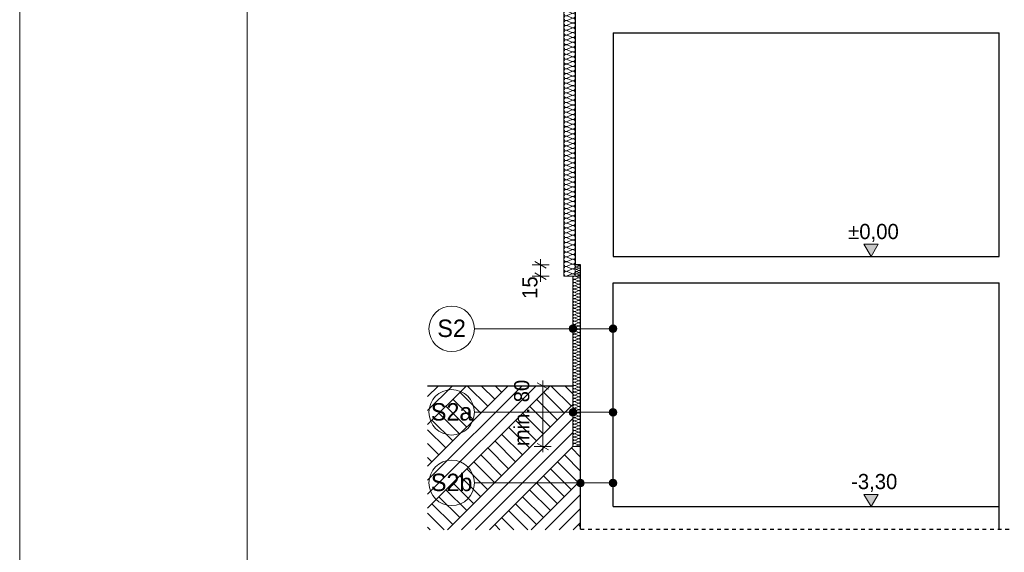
# Model space of a CAD drawing. Extents: x -149893 to 127691, y 5328 to 37028.
# Tile 46 of 88: x 40895 to 53876, y 17008 to 24038. Entities that reach past the tile are written whole.
import ezdxf

# ---------------------------------------------------------------- set-up
doc = ezdxf.new("R2010")
doc.units = 0
doc.header["$MEASUREMENT"] = 0
doc.linetypes.add('Hidden Line', pattern=[100, 50, -50])
for name, color, linetype, lineweight, true_color in [('arch izolacje_Nr_Pióra__3', 7, 'Continuous', 13, 0xff6600), ('Arch ocieplenie_Nr_Pióra__22', 7, 'Continuous', 9, 0x7f7f7f), ('Arch wyburzenia_Nr_Pióra__2', 7, 'Continuous', 13, 0x7f7f7f)]:
    doc.layers.add(name, color=color, linetype=linetype, lineweight=lineweight, true_color=true_color)
for name, color, linetype in [('Arch ocieplenie', 7, 'Continuous'), ('Arch opisy', 7, 'Continuous'), ('Arch wymiary', 7, 'Continuous')]:
    doc.layers.add(name, color=color, linetype=linetype)
for name, color, linetype, lineweight in [('Arch opisy_Nr_Pióra__1', 7, 'Continuous', 25), ('Arch opisy_Nr_Pióra__21', 7, 'Continuous', 13), ('ARCH TABELA_Nr_Pióra__21', 7, 'Continuous', 13), ('Arch wymiary_Nr_Pióra__21', 7, 'Continuous', 13), ('INWENT STROPY_Nr_Pióra__1', 7, 'Continuous', 25), ('INWENT TEREN_Nr_Pióra__1', 7, 'Continuous', 25), ('INWENT.ŚCIANY_Nr_Pióra__1', 7, 'Continuous', 25)]:
    doc.layers.add(name, color=color, linetype=linetype, lineweight=lineweight)
doc.styles.add('GENERATED_STYLE_1', font='txt')
doc.styles.add('GENERATED_STYLE_4', font='txt')
doc.dimstyles.new('GENERATED_STYLE__1', dxfattribs={"dimtxt": 200, "dimasz": 114, "dimexe": 0.18, "dimexo": 0, "dimgap": 0.09, "dimtad": 1, "dimdec": 0, "dimlfac": 0.1, "dimzin": 0, "dimdsep": 46, "dimtxsty": 'GENERATED_STYLE_1', "dimblk": 'ARROWHEAD_2', "dimblk1": 'ARROWHEAD_2', "dimblk2": 'ARROWHEAD_2', "dimcen": 0.09, "dimclrd": 7, "dimclre": 7, "dimclrt": 7, "dimazin": 0, "dimtfac": 1, "dimtdec": 4, "dimtmove": 2, "dimatfit": 3, "dimfxl": 0, "dimtolj": 1, "dimtzin": 0, "dimarcsym": 0})
doc.dimstyles.new('GENERATED_STYLE__2', dxfattribs={"dimtxt": 200, "dimasz": 114, "dimexe": 0.18, "dimexo": 0, "dimgap": 0.09, "dimtad": 1, "dimdec": 0, "dimlfac": 0.1, "dimzin": 0, "dimdsep": 46, "dimtxsty": 'GENERATED_STYLE_1', "dimblk": 'ARROWHEAD_2', "dimblk1": 'ARROWHEAD_2', "dimblk2": 'ARROWHEAD_2', "dimcen": 0.09, "dimclrd": 7, "dimclre": 7, "dimclrt": 7, "dimazin": 0, "dimtfac": 1, "dimtdec": 4, "dimtmove": 0, "dimatfit": 3, "dimfxl": 0, "dimtolj": 1, "dimtzin": 0, "dimarcsym": 0})

# ---------------------------------------------------------------- blocks, each defined once
blk = doc.blocks.new('Izolacja cieplna 14_5', base_point=(48289, 18403))
at = {"layer": 'Arch ocieplenie_Nr_Pióra__22', "linetype": 'Continuous'}
for p, q in [((48259, 20633), (48219, 20651)), ((48219, 20612), (48259, 20630)), ((48259, 20591), (48219, 20609)), ((48219, 20570), (48259, 20587)), ((48259, 20548), (48219, 20566)), ((48219, 20527), (48259, 20545)), ((48259, 20506), (48219, 20524)), ((48219, 20485), (48259, 20502)), ((48259, 20464), (48219, 20481)), ((48219, 20442), (48259, 20460)), ((48259, 20421), (48219, 20439)), ((48219, 20400), (48259, 20418)), ((48259, 20379), (48219, 20396)), ((48219, 20357), (48259, 20375)), ((48259, 20336), (48219, 20354)), ((48219, 20315), (48259, 20333)), ((48259, 20294), (48219, 20311)), ((48219, 20273), (48259, 20290)), ((48259, 20251), (48219, 20269)), ((48219, 20230), (48259, 20248)), ((48259, 20209), (48219, 20227)), ((48219, 20188), (48259, 20205)), ((48259, 20166), (48219, 20184)), ((48219, 20145), (48259, 20163)), ((48259, 20124), (48219, 20142)), ((48219, 20103), (48259, 20120)), ((48259, 20081), (48219, 20099)), ((48219, 20060), (48259, 20078)), ((48259, 20039), (48219, 20057)), ((48219, 20018), (48259, 20035)), ((48259, 19997), (48219, 20014)), ((48219, 19975), (48259, 19993)), ((48259, 19954), (48219, 19972)), ((48219, 19933), (48259, 19951)), ((48259, 19912), (48219, 19929)), ((48219, 19890), (48259, 19908)), ((48259, 19869), (48219, 19887)), ((48219, 19848), (48259, 19866)), ((48259, 19827), (48219, 19844)), ((48219, 19806), (48259, 19823)), ((48259, 19784), (48219, 19802)), ((48219, 19763), (48259, 19781)), ((48259, 19742), (48219, 19760)), ((48219, 19721), (48259, 19738)), ((48259, 19699), (48219, 19717)), ((48219, 19678), (48259, 19696)), ((48259, 19657), (48219, 19675)), ((48219, 19636), (48259, 19653)), ((48259, 19615), (48219, 19632)), ((48219, 19593), (48259, 19611)), ((48259, 19572), (48219, 19590)), ((48219, 19551), (48259, 19568)), ((48259, 19530), (48219, 19547)), ((48219, 19508), (48259, 19526)), ((48259, 19487), (48219, 19505)), ((48219, 19466), (48259, 19484)), ((48259, 19445), (48219, 19462)), ((48219, 19423), (48259, 19441)), ((48259, 19402), (48219, 19420)), ((48219, 19381), (48259, 19399)), ((48259, 19360), (48219, 19377)), ((48219, 19339), (48259, 19356)), ((48259, 19317), (48219, 19335)), ((48219, 19296), (48259, 19314)), ((48259, 19275), (48219, 19293)), ((48219, 19254), (48259, 19271)), ((48259, 19232), (48219, 19250)), ((48219, 19211), (48259, 19229)), ((48259, 19190), (48219, 19208)), ((48219, 19169), (48259, 19186)), ((48259, 19148), (48219, 19165)), ((48219, 19126), (48259, 19144)), ((48259, 19105), (48219, 19123)), ((48219, 19084), (48259, 19102)), ((48259, 19063), (48219, 19080)), ((48219, 19041), (48259, 19059)), ((48259, 19020), (48219, 19038)), ((48219, 18999), (48259, 19017)), ((48259, 18978), (48219, 18995)), ((48219, 18956), (48259, 18974)), ((48259, 18935), (48219, 18953)), ((48219, 18914), (48259, 18932)), ((48259, 18893), (48219, 18910)), ((48219, 18872), (48259, 18889)), ((48259, 18850), (48219, 18868)), ((48219, 18829), (48259, 18847)), ((48259, 18808), (48219, 18826)), ((48219, 18787), (48259, 18804)), ((48259, 18765), (48219, 18783)), ((48219, 18744), (48259, 18762)), ((48259, 18723), (48219, 18741)), ((48219, 18702), (48259, 18719)), ((48259, 18681), (48219, 18698)), ((48219, 18659), (48259, 18677)), ((48259, 18638), (48219, 18656)), ((48219, 18617), (48259, 18635)), ((48259, 18596), (48219, 18613)), ((48219, 18574), (48259, 18592)), ((48259, 18553), (48219, 18571)), ((48219, 18532), (48259, 18550)), ((48259, 18511), (48219, 18528)), ((48219, 18490), (48259, 18507)), ((48259, 18468), (48219, 18486)), ((48219, 18447), (48259, 18465)), ((48259, 18426), (48219, 18443)), ((48219, 18405), (48259, 18422))]:
    blk.add_line(p, q, dxfattribs=at)
for centre, start_param, end_param in [((48210, 20632), 4.299595, 8.266775), ((48268, 20653), 1.158004, 3.141593), ((48210, 20589), 4.299595, 8.266775), ((48210, 20547), 4.299595, 8.266775), ((48210, 20504), 4.299595, 8.266775), ((48268, 20610), 1.158004, 5.125183), ((48268, 20568), 1.158004, 5.125183), ((48268, 20525), 1.158004, 5.125183), ((48210, 20462), 4.299595, 8.266775), ((48210, 20419), 4.299595, 8.266775), ((48210, 20377), 4.299595, 8.266775), ((48268, 20483), 1.158004, 5.125183), ((48268, 20441), 1.158004, 5.125183), ((48268, 20398), 1.158004, 5.125183), ((48210, 20334), 4.299595, 8.266775), ((48210, 20292), 4.299595, 8.266775), ((48210, 20250), 4.299595, 8.266775), ((48268, 20356), 1.158004, 5.125183), ((48268, 20313), 1.158004, 5.125183), ((48268, 20271), 1.158004, 5.125183), ((48268, 20228), 1.158004, 5.125183), ((48210, 20207), 4.299595, 8.266775), ((48210, 20165), 4.299595, 8.266775), ((48210, 20122), 4.299595, 8.266775), ((48268, 20186), 1.158004, 5.125183), ((48268, 20143), 1.158004, 5.125183), ((48268, 20101), 1.158004, 5.125183), ((48210, 20080), 4.299595, 8.266775), ((48210, 20037), 4.299595, 8.266775), ((48210, 19995), 4.299595, 8.266775), ((48268, 20058), 1.158004, 5.125183), ((48268, 20016), 1.158004, 5.125183), ((48268, 19974), 1.158004, 5.125183), ((48210, 19952), 4.299595, 8.266775), ((48210, 19910), 4.299595, 8.266775), ((48210, 19867), 4.299595, 8.266775), ((48268, 19931), 1.158004, 5.125183), ((48268, 19889), 1.158004, 5.125183), ((48268, 19846), 1.158004, 5.125183), ((48210, 19825), 4.299595, 8.266775), ((48210, 19783), 4.299595, 8.266775), ((48210, 19740), 4.299595, 8.266775), ((48268, 19804), 1.158004, 5.125183), ((48268, 19761), 1.158004, 5.125183), ((48268, 19719), 1.158004, 5.125183), ((48210, 19698), 4.299595, 8.266775), ((48210, 19655), 4.299595, 8.266775), ((48210, 19613), 4.299595, 8.266775), ((48268, 19676), 1.158004, 5.125183), ((48268, 19634), 1.158004, 5.125183), ((48268, 19592), 1.158004, 5.125183), ((48210, 19570), 4.299595, 8.266775), ((48210, 19528), 4.299595, 8.266775), ((48210, 19485), 4.299595, 8.266775), ((48268, 19549), 1.158004, 5.125183), ((48268, 19507), 1.158004, 5.125183), ((48268, 19464), 1.158004, 5.125183), ((48210, 19443), 4.299595, 8.266775), ((48210, 19400), 4.299595, 8.266775), ((48210, 19358), 4.299595, 8.266775), ((48268, 19422), 1.158004, 5.125183), ((48268, 19379), 1.158004, 5.125183), ((48268, 19337), 1.158004, 5.125183), ((48210, 19316), 4.299595, 8.266775), ((48210, 19273), 4.299595, 8.266775), ((48210, 19231), 4.299595, 8.266775), ((48268, 19294), 1.158004, 5.125183), ((48268, 19252), 1.158004, 5.125183), ((48268, 19209), 1.158004, 5.125183), ((48210, 19188), 4.299595, 8.266775), ((48210, 19146), 4.299595, 8.266775), ((48210, 19103), 4.299595, 8.266775), ((48210, 19061), 4.299595, 8.266775), ((48268, 19167), 1.158004, 5.125183), ((48268, 19125), 1.158004, 5.125183), ((48268, 19082), 1.158004, 5.125183), ((48210, 19018), 4.299595, 8.266775), ((48210, 18976), 4.299595, 8.266775), ((48210, 18933), 4.299595, 8.266775), ((48268, 19040), 1.158004, 5.125183), ((48268, 18997), 1.158004, 5.125183), ((48268, 18955), 1.158004, 5.125183), ((48210, 18891), 4.299595, 8.266775), ((48210, 18849), 4.299595, 8.266775), ((48210, 18806), 4.299595, 8.266775), ((48268, 18912), 1.158004, 5.125183), ((48268, 18870), 1.158004, 5.125183), ((48268, 18827), 1.158004, 5.125183), ((48210, 18764), 4.299595, 8.266775), ((48210, 18721), 4.299595, 8.266775), ((48210, 18679), 4.299595, 8.266775), ((48268, 18785), 1.158004, 5.125183), ((48268, 18742), 1.158004, 5.125183), ((48268, 18700), 1.158004, 5.125183), ((48210, 18636), 4.299595, 8.266775), ((48210, 18594), 4.299595, 8.266775), ((48210, 18551), 4.299595, 8.266775), ((48268, 18658), 1.158004, 5.125183), ((48268, 18615), 1.158004, 5.125183), ((48268, 18573), 1.158004, 5.125183), ((48210, 18509), 4.299595, 8.266775), ((48210, 18467), 4.299595, 8.266775), ((48210, 18424), 4.299595, 8.266775), ((48268, 18530), 1.158004, 5.125183), ((48268, 18488), 1.158004, 5.125183), ((48268, 18445), 1.158004, 5.125183), ((48268, 18403), 3.141593, 5.125182)]:
    blk.add_ellipse(centre, major_axis=(-21.3, 0), ratio=0.998054, start_param=start_param, end_param=end_param, dxfattribs=at)
blk = doc.blocks.new('Izolacja cieplna 14_6', base_point=(48219, 27463))
at = {"layer": 'Arch ocieplenie_Nr_Pióra__22', "linetype": 'Continuous'}
for p, q in [((48113, 27460), (48174, 27434)), ((48174, 27428), (48113, 27402)), ((48113, 27397), (48174, 27370)), ((48174, 27365), (48113, 27338)), ((48113, 27333), (48174, 27306)), ((48174, 27301), (48113, 27275)), ((48113, 27269), (48174, 27243)), ((48174, 27237), (48113, 27211)), ((48113, 27206), (48174, 27179)), ((48174, 27174), (48113, 27147)), ((48113, 27142), (48174, 27115)), ((48174, 27110), (48113, 27084)), ((48113, 27078), (48174, 27052)), ((48174, 27046), (48113, 27020)), ((48113, 27015), (48174, 26988)), ((48174, 26983), (48113, 26956)), ((48113, 26951), (48174, 26925)), ((48174, 26919), (48113, 26893)), ((48113, 26887), (48174, 26861)), ((48174, 26856), (48113, 26829)), ((48113, 26824), (48174, 26797)), ((48174, 26792), (48113, 26765)), ((48113, 26760), (48174, 26734)), ((48174, 26728), (48113, 26702)), ((48113, 26696), (48174, 26670)), ((48174, 26665), (48113, 26638)), ((48113, 26633), (48174, 26606)), ((48174, 26601), (48113, 26574)), ((48113, 26569), (48174, 26543)), ((48174, 26537), (48113, 26511)), ((48113, 26505), (48174, 26479)), ((48174, 26474), (48113, 26447)), ((48113, 26442), (48174, 26415)), ((48174, 26410), (48113, 26384)), ((48113, 26378), (48174, 26352)), ((48174, 26346), (48113, 26320)), ((48113, 26315), (48174, 26288)), ((48174, 26283), (48113, 26256)), ((48113, 26251), (48174, 26224)), ((48174, 26219), (48113, 26193)), ((48113, 26187), (48174, 26161)), ((48174, 26155), (48113, 26129)), ((48113, 26124), (48174, 26097)), ((48174, 26092), (48113, 26065)), ((48113, 26060), (48174, 26033)), ((48174, 26028), (48113, 26002)), ((48113, 25996), (48174, 25970)), ((48174, 25965), (48113, 25938)), ((48113, 25933), (48174, 25906)), ((48174, 25901), (48113, 25874)), ((48113, 25869), (48174, 25843)), ((48174, 25837), (48113, 25811)), ((48113, 25805), (48174, 25779)), ((48174, 25774), (48113, 25747)), ((48113, 25742), (48174, 25715)), ((48174, 25710), (48113, 25683)), ((48113, 25678), (48174, 25652)), ((48174, 25646), (48113, 25620)), ((48113, 25614), (48174, 25588)), ((48174, 25583), (48113, 25556)), ((48113, 25551), (48174, 25524)), ((48174, 25519), (48113, 25493)), ((48113, 25487), (48174, 25461)), ((48174, 25455), (48113, 25429)), ((48113, 25424), (48174, 25397)), ((48174, 25392), (48113, 25365)), ((48113, 25360), (48174, 25333)), ((48174, 25328), (48113, 25302)), ((48113, 25296), (48174, 25270)), ((48174, 25264), (48113, 25238)), ((48113, 25233), (48174, 25206)), ((48174, 25201), (48113, 25174)), ((48113, 25169), (48174, 25142)), ((48174, 25137), (48113, 25111)), ((48113, 25105), (48174, 25079)), ((48174, 25073), (48113, 25047)), ((48113, 25042), (48174, 25015)), ((48174, 25010), (48113, 24983)), ((48113, 24978), (48174, 24952)), ((48174, 24946), (48113, 24920)), ((48113, 24914), (48174, 24888)), ((48174, 24883), (48113, 24856)), ((48113, 24851), (48174, 24824)), ((48174, 24819), (48113, 24792)), ((48113, 24787), (48174, 24761)), ((48174, 24755), (48113, 24729)), ((48113, 24723), (48174, 24697)), ((48174, 24692), (48113, 24665)), ((48113, 24660), (48174, 24633)), ((48174, 24628), (48113, 24601)), ((48113, 24596), (48174, 24570)), ((48174, 24564), (48113, 24538)), ((48113, 24532), (48174, 24506)), ((48174, 24501), (48113, 24474)), ((48113, 24469), (48174, 24442)), ((48174, 24437), (48113, 24411)), ((48113, 24405), (48174, 24379)), ((48174, 24373), (48113, 24347)), ((48113, 24342), (48174, 24315)), ((48174, 24310), (48113, 24283)), ((48113, 24278), (48174, 24251)), ((48174, 24246), (48113, 24220)), ((48113, 24214), (48174, 24188)), ((48174, 24182), (48113, 24156)), ((48113, 24151), (48174, 24124)), ((48174, 24119), (48113, 24092)), ((48113, 24087), (48174, 24061)), ((48174, 24055), (48113, 24029)), ((48113, 24023), (48174, 23997)), ((48174, 23992), (48113, 23965)), ((48113, 23960), (48174, 23933)), ((48174, 23928), (48113, 23901)), ((48113, 23896), (48174, 23870)), ((48174, 23864), (48113, 23838)), ((48113, 23832), (48174, 23806)), ((48174, 23801), (48113, 23774)), ((48113, 23769), (48174, 23742)), ((48174, 23737), (48113, 23710)), ((48113, 23705), (48174, 23679)), ((48174, 23673), (48113, 23647)), ((48113, 23641), (48174, 23615)), ((48174, 23610), (48113, 23583)), ((48113, 23578), (48174, 23551)), ((48174, 23546), (48113, 23520)), ((48113, 23514), (48174, 23488)), ((48174, 23482), (48113, 23456)), ((48113, 23451), (48174, 23424)), ((48174, 23419), (48113, 23392)), ((48113, 23387), (48174, 23360)), ((48174, 23355), (48113, 23329)), ((48113, 23323), (48174, 23297)), ((48174, 23291), (48113, 23265)), ((48113, 23260), (48174, 23233)), ((48174, 23228), (48113, 23201)), ((48113, 23196), (48174, 23169)), ((48174, 23164), (48113, 23138)), ((48113, 23132), (48174, 23106)), ((48174, 23100), (48113, 23074)), ((48113, 23069), (48174, 23042)), ((48174, 23037), (48113, 23010)), ((48113, 23005), (48174, 22979)), ((48174, 22973), (48113, 22947)), ((48113, 22941), (48174, 22915)), ((48174, 22910), (48113, 22883)), ((48113, 22878), (48174, 22851)), ((48174, 22846), (48113, 22819)), ((48113, 22814), (48174, 22788)), ((48174, 22782), (48113, 22756)), ((48113, 22750), (48174, 22724)), ((48174, 22719), (48113, 22692)), ((48113, 22687), (48174, 22660)), ((48174, 22655), (48113, 22628)), ((48113, 22623), (48174, 22597)), ((48174, 22591), (48113, 22565)), ((48113, 22560), (48174, 22533)), ((48174, 22528), (48113, 22501)), ((48113, 22496), (48174, 22469)), ((48174, 22464), (48113, 22438)), ((48113, 22432), (48174, 22406)), ((48174, 22400), (48113, 22374)), ((48113, 22369), (48174, 22342)), ((48174, 22337), (48113, 22310)), ((48113, 22305), (48174, 22278)), ((48174, 22273), (48113, 22247)), ((48113, 22241), (48174, 22215)), ((48174, 22209), (48113, 22183)), ((48113, 22178), (48174, 22151)), ((48174, 22146), (48113, 22119)), ((48113, 22114), (48174, 22088)), ((48174, 22082), (48113, 22056)), ((48113, 22050), (48174, 22024)), ((48174, 22019), (48113, 21992)), ((48113, 21987), (48174, 21960)), ((48174, 21955), (48113, 21928)), ((48113, 21923), (48174, 21897)), ((48174, 21891), (48113, 21865)), ((48113, 21859), (48174, 21833)), ((48174, 21828), (48113, 21801)), ((48113, 21796), (48174, 21769)), ((48174, 21764), (48113, 21737)), ((48113, 21732), (48174, 21706)), ((48174, 21700), (48113, 21674)), ((48113, 21668), (48174, 21642)), ((48174, 21637), (48113, 21610)), ((48113, 21605), (48174, 21578)), ((48174, 21573), (48113, 21547)), ((48113, 21541), (48174, 21515)), ((48174, 21509), (48113, 21483)), ((48113, 21478), (48174, 21451)), ((48174, 21446), (48113, 21419)), ((48113, 21414), (48174, 21387)), ((48174, 21382), (48113, 21356)), ((48113, 21350), (48174, 21324)), ((48174, 21318), (48113, 21292)), ((48113, 21287), (48174, 21260)), ((48174, 21255), (48113, 21228)), ((48113, 21223), (48174, 21196)), ((48174, 21191), (48113, 21165)), ((48113, 21159), (48174, 21133)), ((48174, 21127), (48113, 21101)), ((48113, 21096), (48174, 21069)), ((48174, 21064), (48113, 21037)), ((48113, 21032), (48174, 21006)), ((48174, 21000), (48113, 20974)), ((48113, 20968), (48174, 20942)), ((48174, 20937), (48113, 20910)), ((48113, 20905), (48174, 20878)), ((48174, 20873), (48113, 20846)), ((48113, 20841), (48174, 20815)), ((48174, 20809), (48113, 20783)), ((48113, 20777), (48174, 20751)), ((48174, 20746), (48113, 20719)), ((48113, 20714), (48174, 20687)), ((48174, 20682), (48113, 20656))]:
    blk.add_line(p, q, dxfattribs=at)
for centre, start_param, end_param in [((48101, 27431), 1.158003, 5.125183), ((48101, 27367), 1.158003, 5.125183), ((48187, 27463), 4.299596, 6.283185), ((48187, 27399), 4.299595, 8.266774), ((48101, 27304), 1.158003, 5.125183), ((48101, 27240), 1.158003, 5.125183), ((48187, 27336), 4.299595, 8.266774), ((48187, 27272), 4.299595, 8.266774), ((48101, 27176), 1.158003, 5.125183), ((48101, 27113), 1.158003, 5.125183), ((48187, 27208), 4.299595, 8.266774), ((48187, 27145), 4.299595, 8.266774), ((48101, 27049), 1.158003, 5.125183), ((48101, 26985), 1.158003, 5.125183), ((48187, 27081), 4.299595, 8.266774), ((48187, 27017), 4.299595, 8.266774), ((48101, 26922), 1.158003, 5.125183), ((48101, 26858), 1.158003, 5.125183), ((48187, 26954), 4.299595, 8.266774), ((48187, 26890), 4.299595, 8.266774), ((48101, 26795), 1.158003, 5.125183), ((48101, 26731), 1.158003, 5.125183), ((48187, 26826), 4.299595, 8.266774), ((48187, 26763), 4.299595, 8.266774), ((48101, 26667), 1.158003, 5.125183), ((48101, 26604), 1.158003, 5.125183), ((48187, 26699), 4.299595, 8.266774), ((48187, 26635), 4.299595, 8.266774), ((48101, 26540), 1.158003, 5.125183), ((48101, 26476), 1.158003, 5.125183), ((48187, 26572), 4.299595, 8.266774), ((48187, 26508), 4.299595, 8.266774), ((48101, 26413), 1.158003, 5.125183), ((48101, 26349), 1.158003, 5.125183), ((48187, 26445), 4.299595, 8.266774), ((48187, 26381), 4.299595, 8.266774), ((48187, 26317), 4.299595, 8.266774), ((48101, 26285), 1.158003, 5.125183), ((48101, 26222), 1.158003, 5.125183), ((48187, 26254), 4.299595, 8.266774), ((48187, 26190), 4.299595, 8.266774), ((48101, 26158), 1.158003, 5.125183), ((48101, 26094), 1.158003, 5.125183), ((48187, 26126), 4.299595, 8.266774), ((48187, 26063), 4.299595, 8.266774), ((48101, 26031), 1.158003, 5.125183), ((48101, 25967), 1.158003, 5.125183), ((48187, 25999), 4.299595, 8.266774), ((48187, 25935), 4.299595, 8.266774), ((48101, 25904), 1.158003, 5.125183), ((48101, 25840), 1.158003, 5.125183), ((48187, 25872), 4.299595, 8.266774), ((48187, 25808), 4.299595, 8.266774), ((48101, 25776), 1.158003, 5.125183), ((48101, 25713), 1.158003, 5.125183), ((48187, 25744), 4.299595, 8.266774), ((48187, 25681), 4.299595, 8.266774), ((48101, 25649), 1.158003, 5.125183), ((48101, 25585), 1.158003, 5.125183), ((48187, 25617), 4.299595, 8.266774), ((48187, 25553), 4.299595, 8.266774), ((48101, 25522), 1.158003, 5.125183), ((48101, 25458), 1.158003, 5.125183), ((48187, 25490), 4.299595, 8.266774), ((48187, 25426), 4.299595, 8.266774), ((48101, 25394), 1.158003, 5.125183), ((48101, 25331), 1.158003, 5.125183), ((48187, 25363), 4.299595, 8.266774), ((48187, 25299), 4.299595, 8.266774), ((48101, 25267), 1.158003, 5.125183), ((48101, 25203), 1.158003, 5.125183), ((48187, 25235), 4.299595, 8.266774), ((48187, 25172), 4.299595, 8.266774), ((48101, 25140), 1.158003, 5.125183), ((48101, 25076), 1.158003, 5.125183), ((48187, 25108), 4.299595, 8.266774), ((48187, 25044), 4.299595, 8.266774), ((48101, 25013), 1.158003, 5.125183), ((48101, 24949), 1.158003, 5.125183), ((48187, 24981), 4.299595, 8.266774), ((48187, 24917), 4.299595, 8.266774), ((48101, 24885), 1.158003, 5.125183), ((48101, 24822), 1.158003, 5.125183), ((48187, 24853), 4.299595, 8.266774), ((48187, 24790), 4.299595, 8.266774), ((48101, 24758), 1.158003, 5.125183), ((48101, 24694), 1.158003, 5.125183), ((48101, 24631), 1.158003, 5.125183), ((48187, 24726), 4.299595, 8.266774), ((48187, 24662), 4.299595, 8.266774), ((48101, 24567), 1.158003, 5.125183), ((48101, 24503), 1.158003, 5.125183), ((48187, 24599), 4.299595, 8.266774), ((48187, 24535), 4.299595, 8.266774), ((48101, 24440), 1.158003, 5.125183), ((48101, 24376), 1.158003, 5.125183), ((48187, 24472), 4.299595, 8.266774), ((48187, 24408), 4.299595, 8.266774), ((48101, 24312), 1.158003, 5.125183), ((48101, 24249), 1.158003, 5.125183), ((48187, 24344), 4.299595, 8.266774), ((48187, 24281), 4.299595, 8.266774), ((48101, 24185), 1.158003, 5.125183), ((48101, 24121), 1.158003, 5.125183), ((48187, 24217), 4.299595, 8.266774), ((48187, 24153), 4.299595, 8.266774), ((48101, 24058), 1.158003, 5.125183), ((48101, 23994), 1.158003, 5.125183), ((48187, 24090), 4.299595, 8.266774), ((48187, 24026), 4.299595, 8.266774), ((48101, 23931), 1.158003, 5.125183), ((48101, 23867), 1.158003, 5.125183), ((48187, 23962), 4.299595, 8.266774), ((48187, 23899), 4.299595, 8.266774), ((48101, 23803), 1.158003, 5.125183), ((48101, 23740), 1.158003, 5.125183), ((48187, 23835), 4.299595, 8.266774), ((48187, 23771), 4.299595, 8.266774), ((48101, 23676), 1.158003, 5.125183), ((48101, 23612), 1.158003, 5.125183), ((48187, 23708), 4.299595, 8.266774), ((48187, 23644), 4.299595, 8.266774), ((48101, 23549), 1.158003, 5.125183), ((48101, 23485), 1.158003, 5.125183), ((48187, 23580), 4.299595, 8.266774), ((48187, 23517), 4.299595, 8.266774), ((48101, 23421), 1.158003, 5.125183), ((48101, 23358), 1.158003, 5.125183), ((48187, 23453), 4.299595, 8.266774), ((48187, 23390), 4.299595, 8.266774), ((48101, 23294), 1.158003, 5.125183), ((48101, 23230), 1.158003, 5.125183), ((48187, 23326), 4.299595, 8.266774), ((48187, 23262), 4.299595, 8.266774), ((48101, 23167), 1.158003, 5.125183), ((48101, 23103), 1.158003, 5.125183), ((48187, 23199), 4.299595, 8.266774), ((48187, 23135), 4.299595, 8.266774), ((48101, 23040), 1.158003, 5.125183), ((48101, 22976), 1.158003, 5.125183), ((48187, 23071), 4.299595, 8.266774), ((48187, 23008), 4.299595, 8.266774), ((48187, 22944), 4.299595, 8.266774), ((48101, 22912), 1.158003, 5.125183), ((48101, 22849), 1.158003, 5.125183), ((48187, 22880), 4.299595, 8.266774), ((48187, 22817), 4.299595, 8.266774), ((48101, 22785), 1.158003, 5.125183), ((48101, 22721), 1.158003, 5.125183), ((48187, 22753), 4.299595, 8.266774), ((48187, 22689), 4.299595, 8.266774), ((48101, 22658), 1.158003, 5.125183), ((48101, 22594), 1.158003, 5.125183), ((48187, 22626), 4.299595, 8.266774), ((48187, 22562), 4.299595, 8.266774), ((48101, 22530), 1.158003, 5.125183), ((48101, 22467), 1.158003, 5.125183), ((48187, 22499), 4.299595, 8.266774), ((48187, 22435), 4.299595, 8.266774), ((48101, 22403), 1.158003, 5.125183), ((48101, 22339), 1.158003, 5.125183), ((48187, 22371), 4.299595, 8.266774), ((48187, 22308), 4.299595, 8.266774), ((48101, 22276), 1.158003, 5.125183), ((48101, 22212), 1.158003, 5.125183), ((48187, 22244), 4.299595, 8.266774), ((48187, 22180), 4.299595, 8.266774), ((48101, 22148), 1.158003, 5.125183), ((48101, 22085), 1.158003, 5.125183), ((48187, 22117), 4.299595, 8.266774), ((48187, 22053), 4.299595, 8.266774), ((48101, 22021), 1.158003, 5.125183), ((48101, 21958), 1.158003, 5.125183), ((48187, 21989), 4.299595, 8.266774), ((48187, 21926), 4.299595, 8.266774), ((48101, 21894), 1.158003, 5.125183), ((48101, 21830), 1.158003, 5.125183), ((48187, 21862), 4.299595, 8.266774), ((48187, 21798), 4.299595, 8.266774), ((48101, 21767), 1.158003, 5.125183), ((48101, 21703), 1.158003, 5.125183), ((48187, 21735), 4.299595, 8.266774), ((48187, 21671), 4.299595, 8.266774), ((48101, 21639), 1.158003, 5.125183), ((48101, 21576), 1.158003, 5.125183), ((48187, 21608), 4.299595, 8.266774), ((48187, 21544), 4.299595, 8.266774), ((48101, 21512), 1.158003, 5.125183), ((48101, 21448), 1.158003, 5.125183), ((48101, 21385), 1.158003, 5.125183), ((48187, 21480), 4.299595, 8.266774), ((48187, 21417), 4.299595, 8.266774), ((48101, 21321), 1.158003, 5.125183), ((48101, 21257), 1.158003, 5.125183), ((48187, 21353), 4.299595, 8.266774), ((48187, 21289), 4.299595, 8.266774), ((48101, 21194), 1.158003, 5.125183), ((48101, 21130), 1.158003, 5.125183), ((48187, 21226), 4.299595, 8.266774), ((48187, 21162), 4.299595, 8.266774), ((48101, 21067), 1.158003, 5.125183), ((48101, 21003), 1.158003, 5.125183), ((48187, 21098), 4.299595, 8.266774), ((48187, 21035), 4.299595, 8.266774), ((48101, 20939), 1.158003, 5.125183), ((48101, 20876), 1.158003, 5.125183), ((48187, 20971), 4.299595, 8.266774), ((48187, 20907), 4.299595, 8.266774), ((48101, 20812), 1.158003, 5.125183), ((48101, 20748), 1.158003, 5.125183), ((48187, 20844), 4.299595, 8.266774), ((48187, 20780), 4.299595, 8.266774), ((48101, 20685), 1.158003, 5.125183), ((48187, 20716), 4.299595, 8.266774), ((48187, 20653), 0, 1.983589)]:
    blk.add_ellipse(centre, major_axis=(31.9, 0), ratio=0.997515, start_param=start_param, end_param=end_param, dxfattribs=at)
blk = doc.blocks.new('Izolacja cieplna 14_7', base_point=(48289, 20653))
at = {"layer": 'Arch ocieplenie_Nr_Pióra__22', "linetype": 'Continuous'}
for p, q in [((48268, 20789), (48240, 20802)), ((48240, 20774), (48268, 20787)), ((48268, 20759), (48240, 20772)), ((48240, 20744), (48268, 20757)), ((48268, 20729), (48240, 20742)), ((48240, 20714), (48268, 20727)), ((48268, 20699), (48240, 20712)), ((48240, 20684), (48268, 20697)), ((48268, 20669), (48240, 20682)), ((48240, 20654), (48268, 20667))]:
    blk.add_line(p, q, dxfattribs=at)
for centre, start_param, end_param in [((48234, 20788), 5.870392, 9.837571), ((48234, 20758), 5.870392, 9.837571), ((48274, 20803), 2.7288, 4.712389), ((48274, 20773), 2.7288, 6.695979), ((48234, 20728), 5.870392, 9.837571), ((48234, 20698), 5.870392, 9.837571), ((48234, 20668), 5.870392, 9.837571), ((48274, 20743), 2.7288, 6.695979), ((48274, 20713), 2.7288, 6.695979), ((48274, 20683), 2.7288, 6.695979), ((48274, 20653), 4.712389, 6.695979)]:
    blk.add_ellipse(centre, major_axis=(0, 15), ratio=0.99251, start_param=start_param, end_param=end_param, dxfattribs=at)
blk = doc.blocks.new('Linia_23', base_point=(48189, 19958))
at = {"layer": 'Arch opisy_Nr_Pióra__21', "linetype": 'Continuous'}
blk.add_line((48189, 19958), (46890, 19958), dxfattribs=at)
blk.add_circle((46590, 19958), 300, dxfattribs=at)
blk = doc.blocks.new('Linia_24', base_point=(48719, 19958))
at = {"layer": 'Arch opisy_Nr_Pióra__21', "linetype": 'Continuous'}
for points in [[(48239, 19958), (48235, 19977), (48224, 19993), (48208, 20004), (48189, 20008), (48170, 20004), (48153, 19993), (48143, 19977), (48139, 19958), (48143, 19939), (48153, 19923), (48170, 19912), (48189, 19908), (48208, 19912), (48224, 19923), (48235, 19939)], [(48769, 19958), (48765, 19977), (48754, 19993), (48738, 20004), (48719, 20008), (48700, 20004), (48683, 19993), (48673, 19977), (48669, 19958), (48673, 19939), (48683, 19923), (48700, 19912), (48719, 19908), (48738, 19912), (48754, 19923), (48765, 19939)]]:
    blk.add_hatch(color=256, dxfattribs=at).paths.add_polyline_path(points, flags=0)
blk.add_line((48669, 19958), (48239, 19958), dxfattribs=at)
for centre in [(48189, 19958), (48719, 19958)]:
    blk.add_circle(centre, 50, dxfattribs=at)
blk = doc.blocks.new('Linia_25', base_point=(48189, 18856))
at = {"layer": 'Arch opisy_Nr_Pióra__21', "linetype": 'Continuous'}
blk.add_line((48189, 18856), (46890, 18856), dxfattribs=at)
blk.add_circle((46590, 18856), 300, dxfattribs=at)
blk = doc.blocks.new('Linia_26', base_point=(48719, 18856))
at = {"layer": 'Arch opisy_Nr_Pióra__21', "linetype": 'Continuous'}
for points in [[(48239, 18856), (48235, 18875), (48224, 18891), (48208, 18902), (48189, 18906), (48170, 18902), (48153, 18891), (48143, 18875), (48139, 18856), (48143, 18836), (48153, 18820), (48170, 18809), (48189, 18806), (48208, 18809), (48224, 18820), (48235, 18836)], [(48769, 18856), (48765, 18875), (48754, 18891), (48738, 18902), (48719, 18906), (48700, 18902), (48683, 18891), (48673, 18875), (48669, 18856), (48673, 18836), (48683, 18820), (48700, 18809), (48719, 18806), (48738, 18809), (48754, 18820), (48765, 18836)]]:
    blk.add_hatch(color=256, dxfattribs=at).paths.add_polyline_path(points, flags=0)
blk.add_line((48669, 18856), (48239, 18856), dxfattribs=at)
for centre in [(48189, 18856), (48719, 18856)]:
    blk.add_circle(centre, 50, dxfattribs=at)
blk = doc.blocks.new('Linia_27', base_point=(48289, 17924))
at = {"layer": 'Arch opisy_Nr_Pióra__21', "linetype": 'Continuous'}
blk.add_line((48289, 17924), (46890, 17924), dxfattribs=at)
blk.add_circle((46590, 17924), 300, dxfattribs=at)
blk = doc.blocks.new('Linia_28', base_point=(48719, 17924))
at = {"layer": 'Arch opisy_Nr_Pióra__21', "linetype": 'Continuous'}
for points in [[(48339, 17924), (48335, 17943), (48324, 17960), (48308, 17970), (48289, 17974), (48270, 17970), (48253, 17960), (48243, 17943), (48239, 17924), (48243, 17905), (48253, 17889), (48270, 17878), (48289, 17874), (48308, 17878), (48324, 17889), (48335, 17905)], [(48769, 17924), (48765, 17943), (48754, 17960), (48738, 17970), (48719, 17974), (48700, 17970), (48683, 17960), (48673, 17943), (48669, 17924), (48673, 17905), (48683, 17889), (48700, 17878), (48719, 17874), (48738, 17878), (48754, 17889), (48765, 17905)]]:
    blk.add_hatch(color=256, dxfattribs=at).paths.add_polyline_path(points, flags=0)
blk.add_line((48669, 17924), (48339, 17924), dxfattribs=at)
for centre in [(48289, 17924), (48719, 17924)]:
    blk.add_circle(centre, 50, dxfattribs=at)
blk = doc.blocks.new('*D301')
at = {"layer": 'Arch wymiary_Nr_Pióra__21', "linetype": 'Continuous'}
for p, q in [((47866, 19160), (47716, 19246)), ((47791, 19203), (47791, 19276)), ((47903, 19203), (47678, 19203)), ((47791, 18403), (47791, 19203)), ((47716, 18446), (47866, 18360)), ((47903, 18403), (47678, 18403)), ((47791, 18329), (47791, 18403))]:
    blk.add_line(p, q, dxfattribs=at)
at = {"layer": 'Arch wymiary_Nr_Pióra__21', "insert": (47616, 18408), "char_height": 200, "attachment_point": 7, "rotation": 90, "style": 'GENERATED_STYLE_1'}
blk.add_mtext('{min. 80}', dxfattribs=at)
blk = doc.blocks.new('ARROWHEAD_2')
at = {"color": 0, "linetype": 'Continuous', "lineweight": 0}
for p, q in [((0, 0), (-1, 0)), ((-0.38, -0.66), (0.38, 0.66))]:
    blk.add_line(p, q, dxfattribs=at)
blk = doc.blocks.new('*D304')
at = {"layer": 'Arch wymiary_Nr_Pióra__21', "linetype": 'Continuous'}
for p, q in [((47875, 20803), (47650, 20803)), ((47838, 20760), (47688, 20846)), ((47763, 20803), (47763, 20876)), ((47763, 20653), (47763, 20803)), ((47875, 20653), (47650, 20653)), ((47688, 20696), (47838, 20610)), ((47763, 20579), (47763, 20653))]:
    blk.add_line(p, q, dxfattribs=at)
at = {"layer": 'Arch wymiary_Nr_Pióra__21', "insert": (47723, 20353), "char_height": 200, "attachment_point": 7, "rotation": 90, "style": 'GENERATED_STYLE_1'}
blk.add_mtext('{15}', dxfattribs=at)
blk = doc.blocks.new('Wymiary_92', base_point=(52119, 20913))
at = {"layer": 'Arch wymiary_Nr_Pióra__21', "linetype": 'Continuous'}
blk.add_hatch(color=256, dxfattribs=at).paths.add_polyline_path([(52119, 20913), (52026, 21073), (52212, 21073)], flags=0)
for p, q in [((52119, 20913), (52026, 21073)), ((52026, 21073), (52212, 21073)), ((52212, 21073), (52119, 20913)), ((52119, 20913), (51999, 20913)), ((52119, 20913), (52239, 20913))]:
    blk.add_line(p, q, dxfattribs=at)
at = {"layer": 'Arch wymiary_Nr_Pióra__21', "insert": (51818, 21105), "char_height": 200, "attachment_point": 7, "style": 'GENERATED_STYLE_1'}
blk.add_mtext('{±0,00}', dxfattribs=at)
blk = doc.blocks.new('Wymiary_93', base_point=(52119, 17613))
at = {"layer": 'Arch wymiary_Nr_Pióra__21', "linetype": 'Continuous'}
blk.add_hatch(color=256, dxfattribs=at).paths.add_polyline_path([(52119, 17613), (52026, 17773), (52212, 17773)], flags=0)
for p, q in [((52119, 17613), (52026, 17773)), ((52026, 17773), (52212, 17773)), ((52212, 17773), (52119, 17613)), ((52119, 17613), (51999, 17613)), ((52119, 17613), (52239, 17613))]:
    blk.add_line(p, q, dxfattribs=at)
at = {"layer": 'Arch wymiary_Nr_Pióra__21', "insert": (51856, 17805), "char_height": 200, "attachment_point": 7, "style": 'GENERATED_STYLE_1'}
blk.add_mtext('{-3,30}', dxfattribs=at)

msp = doc.modelspace()

# ---------------------------------------------------------------- hatches: boundary and pattern name
at = {"layer": 'Arch wyburzenia_Nr_Pióra__2', "linetype": 'Continuous'}
h = msp.add_hatch(dxfattribs=at)
h.set_pattern_fill('Earth', color=256, style=0, pattern_type=2)
h.set_pattern_definition([(45, (0, 0), (-275.7716, 275.7716), []), (45, (-91.9, 91.9), (-551.543, 551.543), []), (45, (-183.85, 183.85), (-551.543, 551.543), []), (135, (-275.77, 275.77), (91.92388, 91.92388), [390, -390])])
h.paths.add_polyline_path([(46272.6, 19202.8), (48188.8, 19202.8), (48188.8, 18402.8), (48288.8, 18402.8), (48288.8, 17304.5), (46272.6, 17304.5)], flags=0)

# ---------------------------------------------------------------- linework, layer by layer
at = {"layer": 'arch izolacje_Nr_Pióra__3', "linetype": 'Continuous'}
for p, q in [((48068.8, 27462.8), (48068.8, 20652.8)), ((48068.8, 20652.8), (48288.8, 20652.8)), ((48188.8, 18402.8), (48188.8, 20652.8)), ((48288.8, 18402.8), (48188.8, 18402.8))]:
    msp.add_line(p, q, dxfattribs=at)
at = {"layer": 'ARCH TABELA_Nr_Pióra__21', "linetype": 'Continuous'}
for p, q in [((40895, 5328.4), (40895, 35028.4)), ((43895, 35028.4), (43895, 5328.4))]:
    msp.add_line(p, q, dxfattribs=at)
at = {"layer": 'INWENT STROPY_Nr_Pióra__1', "linetype": 'Continuous'}
for p, q in [((48718.8, 23862.8), (53808.8, 23862.8)), ((48718.8, 20912.8), (53808.8, 20912.8)), ((48288.8, 20802.8), (48218.8, 20802.8)), ((48718.8, 20562.8), (53808.8, 20562.8)), ((48718.8, 17612.8), (53808.8, 17612.8))]:
    msp.add_line(p, q, dxfattribs=at)
at = {"layer": 'INWENT STROPY_Nr_Pióra__1', "linetype": 'Hidden Line'}
msp.add_line((48288.8, 17312.8), (59778.8, 17312.8), dxfattribs=at)
at = {"layer": 'INWENT TEREN_Nr_Pióra__1', "linetype": 'Continuous'}
msp.add_line((48188.8, 19202.8), (46272.6, 19202.8), dxfattribs=at)
at = {"layer": 'INWENT.ŚCIANY_Nr_Pióra__1', "linetype": 'Continuous'}
for p, q in [((48218.8, 28172.8), (48218.8, 20802.8)), ((48718.8, 23862.8), (48718.8, 20912.8)), ((53808.8, 20912.8), (53808.8, 23862.8)), ((48288.8, 17312.8), (48288.8, 20802.8)), ((48718.8, 17612.8), (48718.8, 20562.8)), ((53808.8, 17312.8), (53808.8, 20562.8))]:
    msp.add_line(p, q, dxfattribs=at)

# ---------------------------------------------------------------- block references
at = {"layer": 'Arch ocieplenie', "color": 104, "linetype": 'Continuous', "lineweight": 9, "true_color": 0x029e21}
for name, p in [('Izolacja cieplna 14_6', (48218.8, 27462.8)), ('Izolacja cieplna 14_7', (48288.8, 20652.8)), ('Izolacja cieplna 14_5', (48288.8, 18402.8))]:
    msp.add_blockref(name, p, dxfattribs=at)
at = {"layer": 'Arch opisy', "linetype": 'Continuous'}
for name, p in [('Linia_23', (48188.8, 19957.9)), ('Linia_24', (48718.8, 19957.9)), ('Linia_25', (48188.8, 18855.6)), ('Linia_26', (48718.8, 18855.6)), ('Linia_27', (48288.8, 17924.2)), ('Linia_28', (48718.8, 17924.2))]:
    msp.add_blockref(name, p, dxfattribs=at)
at = {"layer": 'Arch wymiary', "linetype": 'Continuous'}
for name, p in [('Wymiary_92', (52118.9, 20912.8)), ('Wymiary_93', (52118.9, 17612.8))]:
    msp.add_blockref(name, p, dxfattribs=at)

# ---------------------------------------------------------------- texts
at = {"layer": 'Arch opisy_Nr_Pióra__1', "linetype": 'Continuous', "char_height": 230, "attachment_point": 2, "style": 'GENERATED_STYLE_4'}
for s, insert in [('{S2}', (46589.8, 20079.2)), ('{S2a}', (46589.8, 18976.9)), ('{S2b}', (46589.8, 18045.6))]:
    msp.add_mtext(s, dxfattribs=dict(at, insert=insert))

# ---------------------------------------------------------------- dimensions: what is measured, and where the dimension line sits
at = {"layer": 'Arch wymiary', "linetype": 'Continuous'}
dim = msp.add_linear_dim(base=(47762.5, 20652.8), p1=(48068.8, 20652.8), p2=(48218.8, 20802.8), angle=90, dimstyle='GENERATED_STYLE__2', dxfattribs=at)
dim.commit()
dim.dimension.update_dxf_attribs({"geometry": '*D304', "text_midpoint": (47622.5, 20505.2)})
dim = msp.add_linear_dim(base=(47790.8, 18402.8), p1=(48188.8, 18402.8), p2=(48188.8, 19202.8), angle=90, text='min. 80', dimstyle='GENERATED_STYLE__1', dxfattribs=at)
dim.commit()
dim.dimension.update_dxf_attribs({"geometry": '*D301', "text_midpoint": (47516.4, 18857.4)})

doc.saveas('drawing.dxf')
